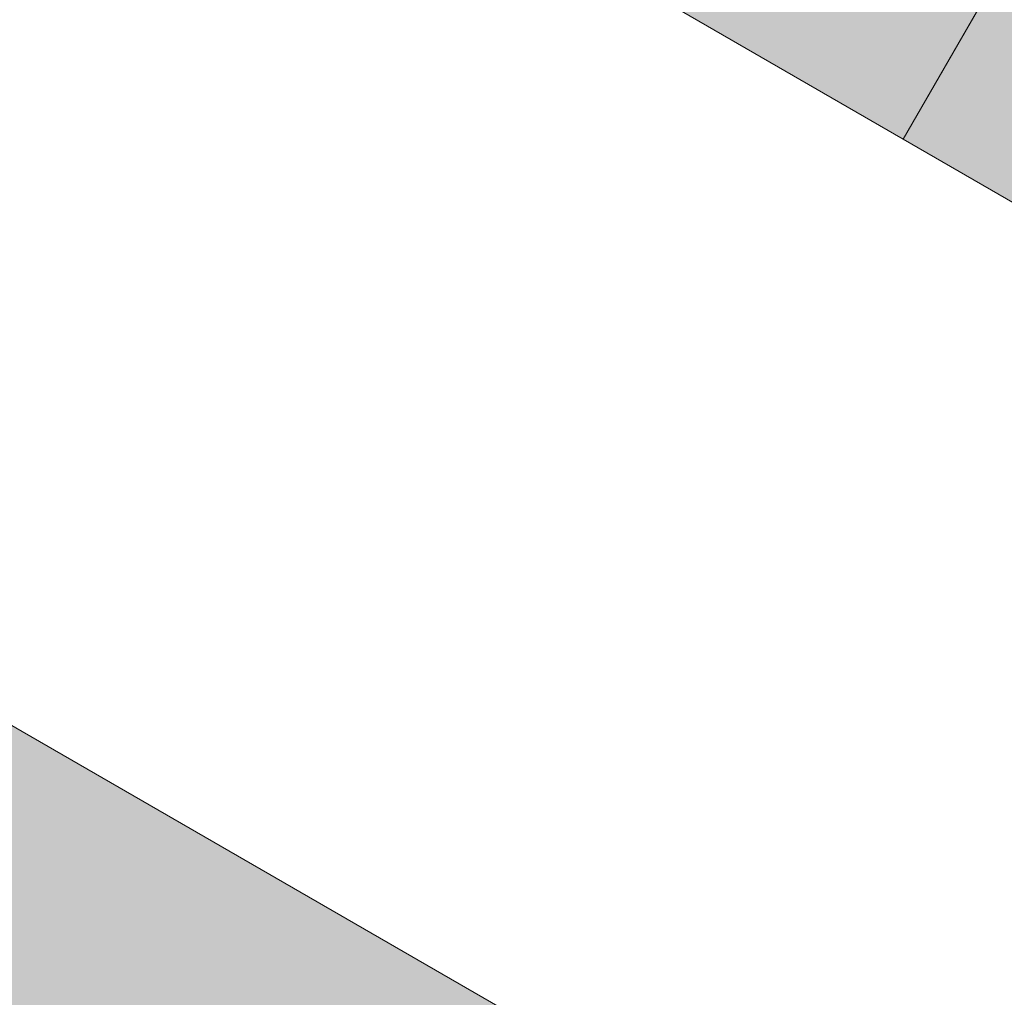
# Model space of a CAD drawing. Header units: millimetres. Extents: x -107151 to 48086, y -42122 to 26068.
# Tile 21 of 57: x -72703 to -67201, y -13106 to -7645. Entities that reach past the tile are written whole.
import ezdxf

# ---------------------------------------------------------------- set-up
doc = ezdxf.new("R2010")
doc.units = ezdxf.units.MM
doc.header["$MEASUREMENT"] = 0
doc.layers.add('07-VRD_Terrain_Batiments.ARCHI', color=7, linetype='Continuous')

# ---------------------------------------------------------------- blocks, each defined once
blk = doc.blocks.new('Dalle_5_1', base_point=(-75676.6, -3744.5))
at = {"layer": '07-VRD_Terrain_Batiments.ARCHI', "linetype": 'Continuous', "lineweight": 0, "true_color": 0x404040}
blk.add_hatch(color=250, dxfattribs=at).paths.add_polyline_path([(-75676.6, -3744.5), (-67765.8, -8311.8), (-64022.6, -1828.4), (-71933.4, 2738.9)])
at = {"layer": '07-VRD_Terrain_Batiments.ARCHI', "color": 7, "linetype": 'Continuous', "lineweight": 5, "flags": 128}
blk.add_lwpolyline([(-75676.6, -3744.5), (-67765.8, -8311.8), (-64022.6, -1828.4), (-71933.4, 2738.9)], close=True, dxfattribs=at)
blk = doc.blocks.new('Dalle_6_1', base_point=(-67765.8, -8311.8))
at = {"layer": '07-VRD_Terrain_Batiments.ARCHI', "linetype": 'Continuous', "lineweight": 0, "true_color": 0x404040}
blk.add_hatch(color=250, dxfattribs=at).paths.add_polyline_path([(-67765.8, -8311.8), (-54031.6, -16241.3), (-50289.1, -9759.2), (-64023.3, -1829.7)])
at = {"layer": '07-VRD_Terrain_Batiments.ARCHI', "color": 7, "linetype": 'Continuous', "lineweight": 5, "flags": 128}
blk.add_lwpolyline([(-67765.8, -8311.8), (-54031.6, -16241.3), (-50289.1, -9759.2), (-64023.3, -1829.7)], close=True, dxfattribs=at)
blk = doc.blocks.new('Dalle_8_1', base_point=(-95265.7, -7011))
at = {"layer": '07-VRD_Terrain_Batiments.ARCHI', "linetype": 'Continuous', "lineweight": 0, "true_color": 0x404040}
blk.add_hatch(color=250, dxfattribs=at).paths.add_polyline_path([(-95265.7, -7011), (-49833.2, -33241.7), (-46185, -26922.9), (-91617.5, -692.2)])
at = {"layer": '07-VRD_Terrain_Batiments.ARCHI', "color": 7, "linetype": 'Continuous', "lineweight": 5, "flags": 128}
blk.add_lwpolyline([(-95265.7, -7011), (-49833.2, -33241.7), (-46185, -26922.9), (-91617.5, -692.2)], close=True, dxfattribs=at)

msp = doc.modelspace()

# ---------------------------------------------------------------- block references
at = {"layer": '07-VRD_Terrain_Batiments.ARCHI', "color": 7, "linetype": 'Continuous', "lineweight": 5}
for name, p in [('Dalle_5_1', (-75676.611, -3744.468)), ('Dalle_8_1', (-95265.665, -7010.981)), ('Dalle_6_1', (-67765.812, -8311.823))]:
    msp.add_blockref(name, p, dxfattribs=at)

doc.saveas('drawing.dxf')
